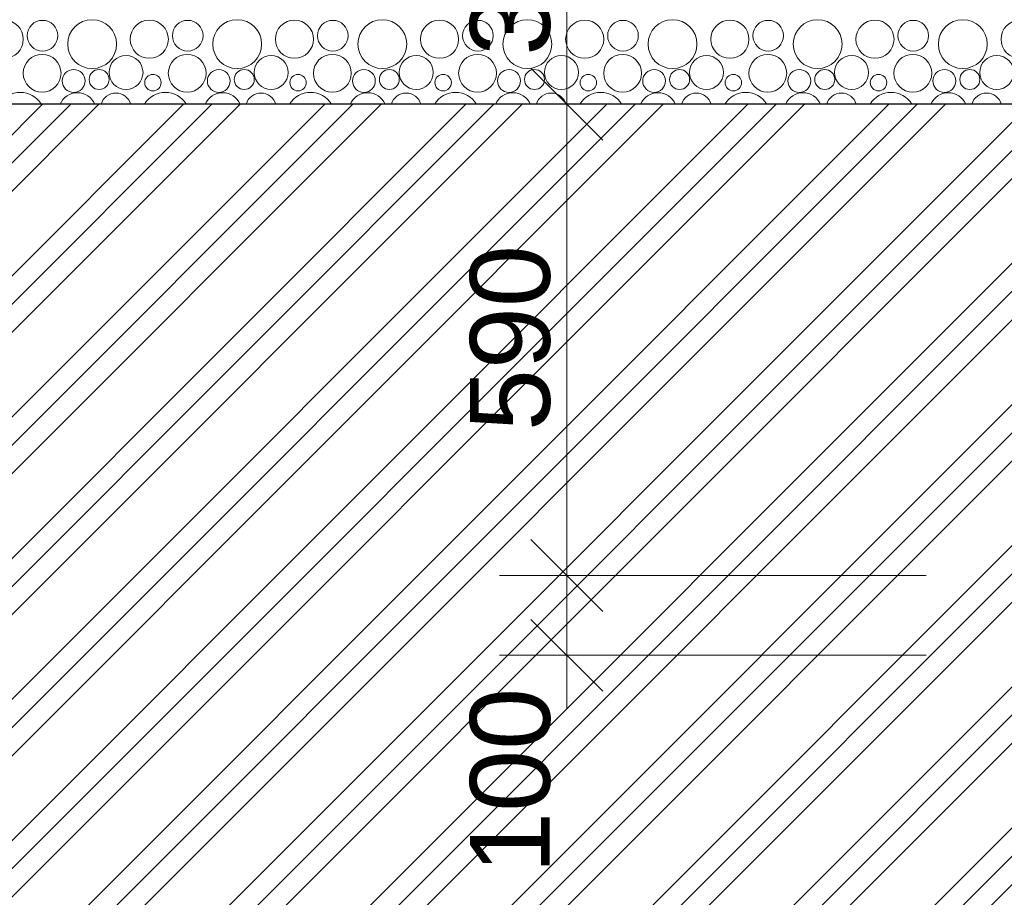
# Model space of a CAD drawing. Header units: millimetres. Extents: x -543656 to -529918, y -2500 to 6290.
# Tile 11 of 58: x -537440 to -536206, y -1463 to -364. Entities that reach past the tile are written whole.
import ezdxf

# ---------------------------------------------------------------- set-up
doc = ezdxf.new("R2010")
doc.units = ezdxf.units.MM
doc.header["$MEASUREMENT"] = 0
for name, color, linetype in [('2 - KÓTA NS.2D', 7, 'Continuous'), ('3 - TERÉN NEZPEVNĚNÝ.3D', 7, 'Continuous'), ('3 - ZÁKLADOVÉ DESKY.3D', 7, 'Continuous'), ('Konstrukce – Dělicí čáry vrstev', 7, 'Continuous'), ('Výplně – Řezové', 7, 'Continuous')]:
    doc.layers.add(name, color=color, linetype=linetype)
doc.styles.add('GENEROVANÝ_STYL_1', font='Arial.ttf')
doc.dimstyles.new('GENEROVANÝ_STYL__1', dxfattribs={"dimtxt": 100, "dimasz": 85.5, "dimexe": 0.18, "dimexo": 450, "dimgap": 0, "dimtad": 1, "dimdec": 0, "dimzin": 0, "dimdsep": 46, "dimtxsty": 'GENEROVANÝ_STYL_1', "dimblk": 'ARROWHEAD_6', "dimblk1": 'ARROWHEAD_6', "dimblk2": 'ARROWHEAD_6', "dimcen": 0.09, "dimclrd": 256, "dimclre": 256, "dimclrt": 256, "dimazin": 0, "dimtfac": 1, "dimtdec": 4, "dimtmove": 0, "dimatfit": 3, "dimfxl": 1, "dimtolj": 1, "dimtzin": 0, "dimarcsym": 0})
doc.dimstyles.new('GENEROVANÝ_STYL__2', dxfattribs={"dimtxt": 100, "dimasz": 85.5, "dimexe": 0.18, "dimexo": 450, "dimgap": 0, "dimtad": 1, "dimtih": 1, "dimtoh": 1, "dimdec": 0, "dimzin": 0, "dimdsep": 46, "dimtxsty": 'GENEROVANÝ_STYL_1', "dimblk": 'ARROWHEAD_6', "dimblk1": 'ARROWHEAD_6', "dimblk2": 'ARROWHEAD_6', "dimcen": 0.09, "dimclrd": 256, "dimclre": 256, "dimclrt": 256, "dimazin": 0, "dimtfac": 1, "dimtdec": 4, "dimtmove": 0, "dimatfit": 3, "dimfxl": 1, "dimtolj": 1, "dimtzin": 0, "dimarcsym": 0})

# ---------------------------------------------------------------- blocks, each defined once
blk = doc.blocks.new('Řez_2', base_point=(-1697940.5, 0))
at = {"layer": 'Výplně – Řezové', "linetype": 'Continuous', "lineweight": 0, "true_color": 0x000000}
h = blk.add_hatch(dxfattribs=at)
h.set_pattern_fill('TERÉN___PŮVODNÍ', color=18, style=0, pattern_type=2)
h.set_pattern_definition([(45, (-1697940.48, 0), (-88.388348, 88.388348), []), (45, (-1697958.16, 17.68), (-88.388348, 88.388348), []), (45, (-1697975.84, 35.36), (-88.388348, 88.388348), [])])
h.paths.add_polyline_path([(-540544.2, -400), (-542997.7, -400), (-542997.7, -2500), (-531139.6, -2500), (-531139.6, -200), (-532544.2, -200), (-532544.2, -1200), (-533044.2, -1200), (-533044.2, -240), (-534043, -240), (-534043, -600), (-534643, -600), (-534643, 0), (-534644.2, 0), (-534644.2, -1060), (-535044.2, -1060), (-535044.2, -469.7), (-539694.2, -469.7), (-539694.2, -1060), (-540544.2, -1060)])
blk = doc.blocks.new('*X92', base_point=(-1697940.5, 0))
at = {"layer": 'Výplně – Řezové', "color": 7, "linetype": 'Continuous', "lineweight": 0}
for centre, radius in [((-537459.6, -388.4), 23.9), ((-537411.6, -384), 19.2), ((-537349.5, -394.6), 30.6), ((-537277.8, -388.4), 23.9), ((-537229.7, -384), 19.2), ((-537167.7, -394.6), 30.6), ((-537095.9, -388.4), 23.9), ((-537047.9, -384), 19.2), ((-536985.8, -394.6), 30.6), ((-536914.1, -388.4), 23.9), ((-536866, -384), 19.2), ((-536804, -394.6), 30.6), ((-536732.2, -388.4), 23.9), ((-536684.2, -384), 19.2), ((-536622.1, -394.6), 30.6), ((-536550.3, -388.4), 23.9), ((-536502.3, -384), 19.2), ((-536440.3, -394.6), 30.6), ((-536368.5, -388.4), 23.9), ((-536320.5, -384), 19.2), ((-536258.4, -394.6), 30.6), ((-536186.6, -388.4), 23.9), ((-537412.1, -431.1), 23.7), ((-537307, -430.1), 21.3), ((-537230.3, -431.1), 23.7), ((-537125.1, -430.1), 21.3), ((-537048.4, -431.1), 23.7), ((-536943.3, -430.1), 21.3), ((-536866.5, -431.1), 23.7), ((-536761.4, -430.1), 21.3), ((-536684.7, -431.1), 23.7), ((-536579.6, -430.1), 21.3), ((-536502.8, -431.1), 23.7), ((-536397.7, -430.1), 21.3), ((-536321, -431.1), 23.7), ((-536215.9, -430.1), 21.3), ((-537372.6, -440.7), 14.3), ((-537340.7, -438.9), 12.5), ((-537190.7, -440.7), 14.3), ((-537158.8, -438.9), 12.5), ((-537008.9, -440.7), 14.3), ((-536977, -438.9), 12.5), ((-536827, -440.7), 14.3), ((-536795.1, -438.9), 12.5), ((-536645.2, -440.7), 14.3), ((-536613.3, -438.9), 12.5), ((-536463.3, -440.7), 14.3), ((-536431.4, -438.9), 12.5), ((-536281.5, -440.7), 14.3), ((-536249.6, -438.9), 12.5), ((-537273.3, -442.8), 10.3), ((-537091.4, -442.8), 10.3), ((-536909.6, -442.8), 10.3), ((-536727.7, -442.8), 10.3), ((-536545.9, -442.8), 10.3), ((-536364, -442.8), 10.3)]:
    blk.add_circle(centre, radius, dxfattribs=at)
for centre, radius, start, end in [((-537439.5, -485.6), 30.6, 31.1948, 148.8052), ((-537367.8, -479.4), 23.9, 23.7949, 156.2051), ((-537319.7, -475), 19.2, 15.7782, 164.2218), ((-537257.7, -485.6), 30.6, 31.1948, 148.8052), ((-537185.9, -479.4), 23.9, 23.7949, 156.2051), ((-537137.9, -475), 19.2, 15.7782, 164.2218), ((-537075.8, -485.6), 30.6, 31.1948, 148.8052), ((-537004.1, -479.4), 23.9, 23.7949, 156.2051), ((-536956, -475), 19.2, 15.7782, 164.2218), ((-536894, -485.6), 30.6, 31.1948, 148.8052), ((-536822.2, -479.4), 23.9, 23.7949, 156.2051), ((-536774.2, -475), 19.2, 15.7782, 164.2218), ((-536712.1, -485.6), 30.6, 31.1948, 148.8052), ((-536640.3, -479.4), 23.9, 23.7949, 156.2051), ((-536592.3, -475), 19.2, 15.7782, 164.2218), ((-536530.3, -485.6), 30.6, 31.1948, 148.8052), ((-536458.5, -479.4), 23.9, 23.7949, 156.2051), ((-536410.5, -475), 19.2, 15.7782, 164.2218), ((-536348.4, -485.6), 30.6, 31.1948, 148.8052), ((-536276.6, -479.4), 23.9, 23.7949, 156.2051), ((-536228.6, -475), 19.2, 15.7782, 164.2218)]:
    blk.add_arc(centre, radius, start, end, dxfattribs=at)
blk = doc.blocks.new('Řez_60', base_point=(-1697940.5, 0))
at = {"layer": 'Konstrukce – Dělicí čáry vrstev', "color": 7, "linetype": 'Continuous', "lineweight": 30}
blk.add_line((-535044.2, -469.7), (-539694.2, -469.7), dxfattribs=at)
at = {"layer": '3 - ZÁKLADOVÉ DESKY.3D', "lineweight": 0}
blk.add_blockref('*X92', (-1697940.5, 0), dxfattribs=at)
blk = doc.blocks.new('*D192', base_point=(-1697940.5, 0))
at = {"layer": '2 - KÓTA NS.2D', "color": 96, "linetype": 'Continuous', "lineweight": 0, "true_color": 0x007d00}
for p, q in [((-536754.5, -1060), (-536754.5, -469.7)), ((-536304.5, -1060), (-536838.8, -1060)), ((-536754.5, -1160), (-536754.5, -1060)), ((-536304.5, -1160), (-536838.8, -1160)), ((-536754.5, -1227.5), (-536754.5, -1160))]:
    blk.add_line(p, q, dxfattribs=at)
at = {"layer": '2 - KÓTA NS.2D', "color": 96, "linetype": 'Continuous', "lineweight": 15, "true_color": 0x007d00}
for p, q in [((-536799.5, -1015), (-536709.5, -1105)), ((-536799.5, -1115), (-536709.5, -1205))]:
    blk.add_line(p, q, dxfattribs=at)
at = {"layer": '2 - KÓTA NS.2D', "color": 96, "lineweight": 0, "true_color": 0x007d00, "insert": (-536774.5, -1433.8), "char_height": 100, "attachment_point": 7, "rotation": 90, "style": 'GENEROVANÝ_STYL_1'}
blk.add_mtext('\\A1;{\\pql;\\fArial|b0|i0|c0|p0;\\W1.000000;100}', dxfattribs=at)
blk = doc.blocks.new('ARROWHEAD_6')
at = {"color": 0, "linetype": 'Continuous', "lineweight": 0}
for p, q in [((-0.5, -0.5), (0.5, 0.5)), ((0, 0), (-1, 0))]:
    blk.add_line(p, q, dxfattribs=at)
blk = doc.blocks.new('*D193', base_point=(-1697940.5, 0))
at = {"layer": '2 - KÓTA NS.2D', "color": 96, "linetype": 'Continuous', "lineweight": 15, "true_color": 0x007d00}
for p, q in [((-536799.5, -424.7), (-536709.5, -514.7)), ((-536799.5, -1015), (-536709.5, -1105))]:
    blk.add_line(p, q, dxfattribs=at)
at = {"layer": '2 - KÓTA NS.2D', "color": 96, "linetype": 'Continuous', "lineweight": 0, "true_color": 0x007d00}
blk.add_line((-536754.5, -1060), (-536754.5, -469.7), dxfattribs=at)
at = {"layer": '2 - KÓTA NS.2D', "color": 96, "lineweight": 0, "true_color": 0x007d00, "insert": (-536774.5, -879.3), "char_height": 100, "attachment_point": 7, "rotation": 90, "style": 'GENEROVANÝ_STYL_1'}
blk.add_mtext('\\A1;{\\pql;\\fArial|b0|i0|c0|p0;\\W1.000000;590}', dxfattribs=at)
blk = doc.blocks.new('*D194', base_point=(-1697940.5, 0))
at = {"layer": '2 - KÓTA NS.2D', "color": 96, "linetype": 'Continuous', "lineweight": 15, "true_color": 0x007d00}
for p, q in [((-536799.5, -74.7), (-536709.5, -164.7)), ((-536799.5, -424.7), (-536709.5, -514.7))]:
    blk.add_line(p, q, dxfattribs=at)
at = {"layer": '2 - KÓTA NS.2D', "color": 96, "linetype": 'Continuous', "lineweight": 0, "true_color": 0x007d00}
for p, q in [((-536754.5, -469.7), (-536754.5, -119.7)), ((-536304.5, -469.7), (-536838.8, -469.7)), ((-536754.5, -1060), (-536754.5, -469.7))]:
    blk.add_line(p, q, dxfattribs=at)
at = {"layer": '2 - KÓTA NS.2D', "color": 96, "lineweight": 0, "true_color": 0x007d00, "char_height": 100, "attachment_point": 7, "rotation": 90, "style": 'GENEROVANÝ_STYL_1'}
for s, insert in [('\\A1;{\\pql;\\fArial|b0|i0|c0|p0;\\W1.000000;100}', (-536889.5, -298.6)), ('\\A1;{\\pql;\\fArial|b0|i0|c0|p0;\\W1.000000;350}', (-536774.5, -409.2))]:
    blk.add_mtext(s, dxfattribs=dict(at, insert=insert))
blk = doc.blocks.new('*D195', base_point=(-1697940.5, 0))
at = {"layer": '2 - KÓTA NS.2D', "color": 96, "linetype": 'Continuous', "lineweight": 0, "true_color": 0x007d00}
for p, q in [((-536754.5, -19.7), (-536754.5, 240)), ((-536304.5, -19.7), (-536838.8, -19.7)), ((-536754.5, -119.7), (-536754.5, -19.7)), ((-536304.5, -119.7), (-536838.8, -119.7)), ((-536754.5, -469.7), (-536754.5, -119.7))]:
    blk.add_line(p, q, dxfattribs=at)
at = {"layer": '2 - KÓTA NS.2D', "color": 96, "linetype": 'Continuous', "lineweight": 15, "true_color": 0x007d00}
for p, q in [((-536799.5, 25.3), (-536709.5, -64.7)), ((-536799.5, -74.7), (-536709.5, -164.7))]:
    blk.add_line(p, q, dxfattribs=at)
blk = doc.blocks.new('*D203', base_point=(-1697940.5, 0))
at = {"layer": '2 - KÓTA NS.2D', "color": 96, "linetype": 'Continuous', "lineweight": 0, "true_color": 0x007d00}
for p, q in [((-539094.2, -1811.6), (-539094.2, -1277.2)), ((-535644.2, -1811.6), (-535644.2, -1277.2)), ((-539094.2, -1727.2), (-535644.2, -1727.2))]:
    blk.add_line(p, q, dxfattribs=at)
at = {"layer": '2 - KÓTA NS.2D', "color": 96, "linetype": 'Continuous', "lineweight": 15, "true_color": 0x007d00}
for p, q in [((-539049.2, -1682.2), (-539139.2, -1772.2)), ((-535599.2, -1682.2), (-535689.2, -1772.2))]:
    blk.add_line(p, q, dxfattribs=at)
at = {"layer": '2 - KÓTA NS.2D', "color": 96, "lineweight": 0, "true_color": 0x007d00, "insert": (-537540.8, -1707.2), "char_height": 100, "attachment_point": 7, "style": 'GENEROVANÝ_STYL_1'}
blk.add_mtext('\\A1;{\\pql;\\fArial|b0|i0|c0|p0;\\W1.000000;3\xa0450}', dxfattribs=at)

msp = doc.modelspace()

# ---------------------------------------------------------------- block references
at = {"layer": '3 - TERÉN NEZPEVNĚNÝ.3D', "lineweight": 0}
msp.add_blockref('Řez_2', (-1697940.5, 0), dxfattribs=at)
at = {"layer": '3 - ZÁKLADOVÉ DESKY.3D', "lineweight": 0}
msp.add_blockref('Řez_60', (-1697940.5, 0), dxfattribs=at)

# ---------------------------------------------------------------- dimensions: what is measured, and where the dimension line sits
at = {"layer": '2 - KÓTA NS.2D', "color": 96, "linetype": 'Continuous', "lineweight": 0, "true_color": 0x007d00}
for base, p1, p2, picture, middle in [((-536754.5, -19.7), (-535044.2, -119.7), (-535044.2, -19.7), '*D195', (-536939.5, -180.8)), ((-536754.5, -119.7), (-535644.2, -469.7), (-535044.2, -119.7), '*D194', (-536824.5, -291.4)), ((-536754.5, -469.7), (-535644.2, -1060), (-535644.2, -469.7), '*D193', (-536824.5, -761.5)), ((-536754.5, -1060), (-535644.2, -1160), (-535644.2, -1060), '*D192', (-536824.5, -1316.1))]:
    dim = msp.add_linear_dim(base=base, p1=p1, p2=p2, angle=90, dimstyle='GENEROVANÝ_STYL__1', dxfattribs=at)
    dim.commit()
    dim.dimension.update_dxf_attribs({"geometry": picture, "text_midpoint": middle, "dimtype": 160, "text_rotation": 90})
dim = msp.add_linear_dim(base=(-535644.2, -1727.2), p1=(-539094.2, -1160), p2=(-535644.2, -1160), dimstyle='GENEROVANÝ_STYL__2', dxfattribs=at)
dim.commit()
dim.dimension.update_dxf_attribs({"geometry": '*D203', "text_midpoint": (-537364.2, -1657.2), "dimtype": 160})

doc.saveas('drawing.dxf')
